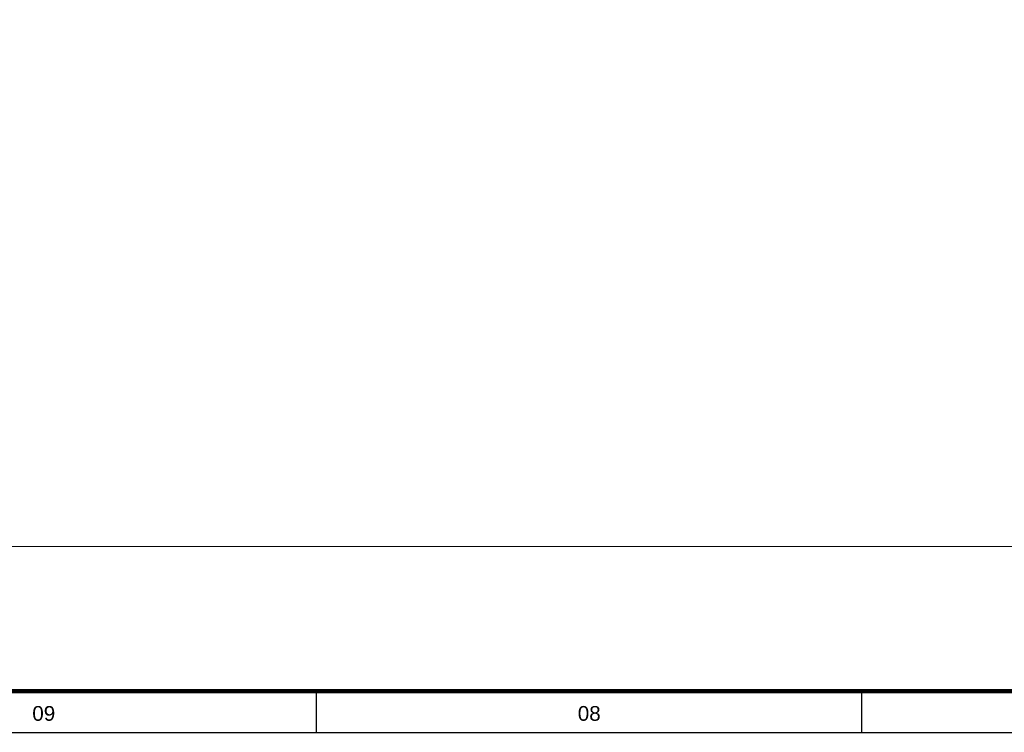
# Model space of a CAD drawing. Extents: x 5066 to 9756, y -2696 to -1109.
# Tile 173 of 248: x 9406 to 9423, y -2596 to -2584. Entities that reach past the tile are written whole.
import ezdxf
from ezdxf.enums import TextEntityAlignment as Align

# ---------------------------------------------------------------- set-up
doc = ezdxf.new("R2010")
doc.units = 0
doc.header["$MEASUREMENT"] = 0
doc.layers.add('IFC-Parede padrão-Contorno', color=44, linetype='CONTINUOUS', lineweight=5)
doc.layers.add('Prancha', color=1, linetype='CONTINUOUS')
doc.styles.add('SWIS', font='swisse.ttf')

# ---------------------------------------------------------------- blocks, each defined once
blk = doc.blocks.new('Folha A0')
at = {"layer": 'Prancha', "color": 4, "lineweight": 100}
blk.add_line((-0.7, 0.7), (-117.3, 0.7), dxfattribs=at)
at = {"layer": 'Prancha', "color": 2}
blk.add_line((-74, 0), (-74, 0.7), dxfattribs=at)
at = {"layer": 'Prancha', "color": 1}
blk.add_line((-64.75, 0), (-64.75, 0.7), dxfattribs=at)
blk.add_lwpolyline([(-119.8, 0), (0, 0), (0, 84.1), (-119.8, 84.1)], close=True, dxfattribs=at)
at = {"layer": 'Prancha', "color": 1, "style": 'SWIS'}
for s, p in [('09', (-78.625, 0.121)), ('08', (-69.375, 0.121))]:
    blk.add_text(s, height=0.25, dxfattribs=at).set_placement(p, align=Align.BOTTOM_CENTER)

msp = doc.modelspace()

# ---------------------------------------------------------------- linework, layer by layer
at = {"layer": 'IFC-Parede padrão-Contorno', "color": 8, "lineweight": 5}
msp.add_line((9374.071, -2593.09), (9444.117, -2593.09), dxfattribs=at)

# ---------------------------------------------------------------- block references
at = {"layer": 'Prancha'}
msp.add_blockref('Folha A0', (9485.14, -2596.24), dxfattribs=at)

doc.saveas('drawing.dxf')
